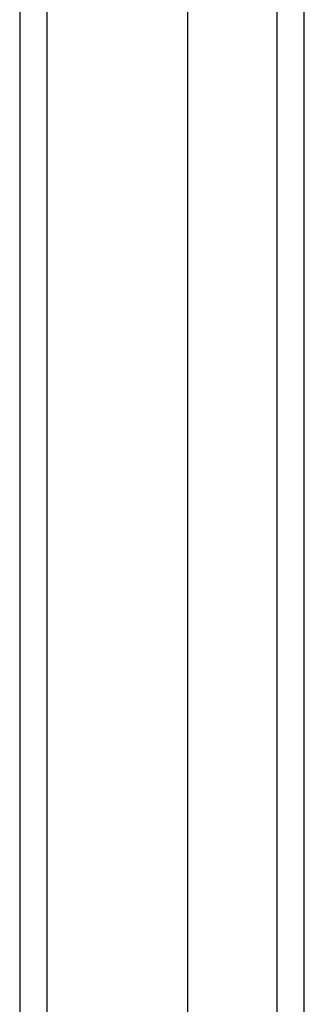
# Model space of a CAD drawing. Header units: inches. Extents: x 10.4 to 91.7, y 6.5 to 62.3.
# Tile 7 of 54: x 47.1 to 48, y 26.1 to 29.1. Entities that reach past the tile are written whole.
import ezdxf

# ---------------------------------------------------------------- set-up
doc = ezdxf.new("R2010")
doc.units = ezdxf.units.IN
doc.header["$MEASUREMENT"] = 0
doc.layers.add('Visible Edges(ANSI)', color=7, linetype='Continuous', lineweight=25)
doc.layers.add('Visible Tangent Edges(ANSI)', color=7, linetype='Continuous', lineweight=25)

msp = doc.modelspace()

# ---------------------------------------------------------------- linework, layer by layer
at = {"layer": 'Visible Edges(ANSI)'}
for p, q in [((47.1122, 47.0492), (47.1122, 23.2172)), ((47.624, 23.8418), (47.624, 46.4245)), ((47.9783, 24.0303), (47.9783, 46.236))]:
    msp.add_line(p, q, dxfattribs=at)
at = {"layer": 'Visible Tangent Edges(ANSI)'}
for p, q in [((47.1962, 23.2172), (47.1962, 47.0492)), ((47.8943, 46.351), (47.8943, 23.9153))]:
    msp.add_line(p, q, dxfattribs=at)

doc.saveas('drawing.dxf')
